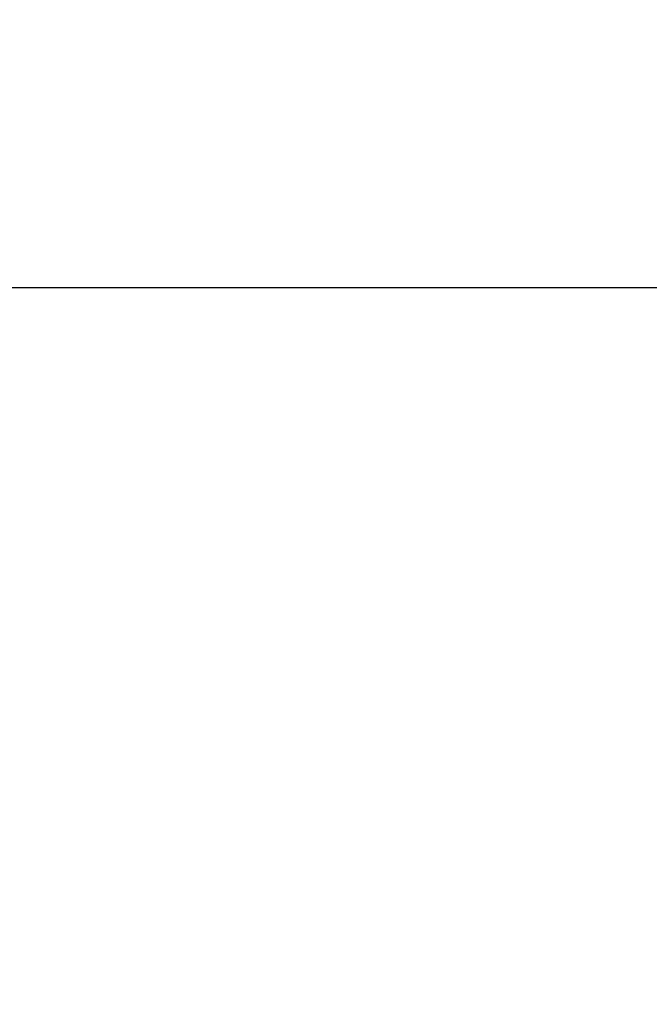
# Model space of a CAD drawing. Header units: inches. Extents: x 246 to 840, y 182 to 667.
# Tile 82 of 133: x 569.2332 to 569.3056, y 380.698 to 380.8111. Entities that reach past the tile are written whole.
import ezdxf
from ezdxf.lldxf.tags import DXFTag

# ---------------------------------------------------------------- set-up
doc = ezdxf.new("R2010")
doc.units = ezdxf.units.IN
doc.header["$MEASUREMENT"] = 0
doc.layers.add('1', color=7, linetype='Continuous', true_color=0xffffff)
tags = doc.linetypes.add('CENTER', pattern=[2, 1.25, -0.25, 0.25, -0.25]).pattern_tags.tags
tags[10:11] = [DXFTag(74, 4), DXFTag(75, 0), DXFTag(340, '0'), DXFTag(46, 0.0), DXFTag(50, 0.0), DXFTag(44, 0.0), DXFTag(45, 0.0)]
tags[8:9] = [DXFTag(74, 4), DXFTag(75, 0), DXFTag(340, '0'), DXFTag(46, 0.0), DXFTag(50, 0.0), DXFTag(44, 0.0), DXFTag(45, 0.0)]
tags[6:7] = [DXFTag(74, 4), DXFTag(75, 0), DXFTag(340, '0'), DXFTag(46, 0.0), DXFTag(50, 0.0), DXFTag(44, 0.0), DXFTag(45, 0.0)]
tags[4:5] = [DXFTag(74, 4), DXFTag(75, 0), DXFTag(340, '0'), DXFTag(46, 0.0), DXFTag(50, 0.0), DXFTag(44, 0.0), DXFTag(45, 0.0)]

msp = doc.modelspace()

# ---------------------------------------------------------------- linework, layer by layer
at = {"layer": '1', "color": 23, "linetype": 'CENTER', "ltscale": 3.671429}
msp.add_line((550.83746, 380.78034), (576.53746, 380.78034), dxfattribs=at)
at = {"layer": '1', "color": 27, "extrusion": (0, 0, -1)}
msp.add_circle((-563.68746, 380.78034), 6.5, dxfattribs=at)
at = {"layer": '1', "color": 27}
msp.add_open_spline([(569.15118, 380.14959), (569.39505, 381.72845), (568.90862, 383.37506), (566.88461, 385.78769), (565.34761, 386.5443), (562.16316, 386.69254), (560.57134, 386.08402), (558.28132, 383.9247), (557.58193, 382.37572), (557.52965, 380.78034)], degree=3, knots=[0, 0, 0, 0, 0.25, 0.25, 0.5, 0.5, 0.75, 0.75, 1, 1, 1, 1], dxfattribs=at)

doc.saveas('drawing.dxf')
